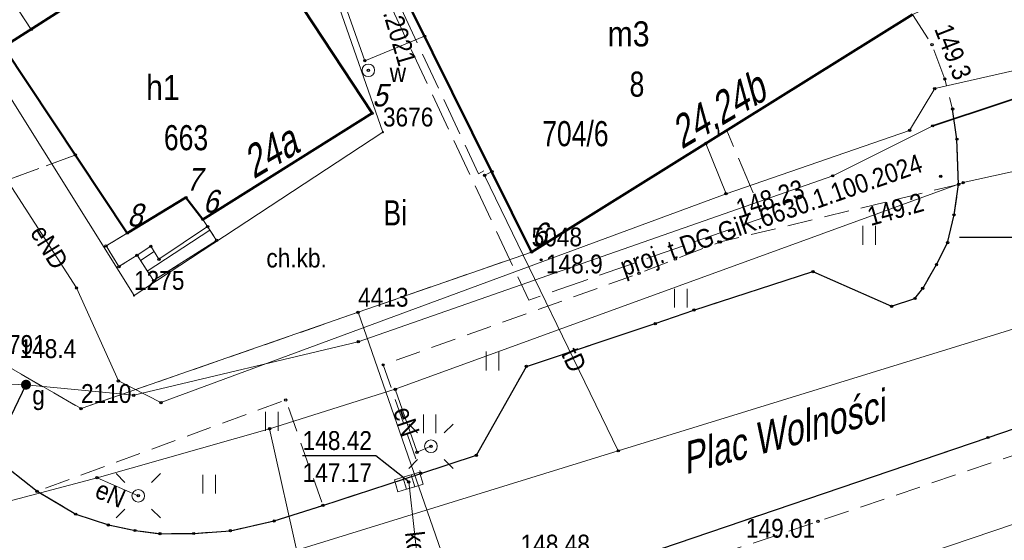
# Model space of a CAD drawing. Header units: metres. Extents: x 5551907 to 5556416, y 5709283 to 5712755.
# Tile 23 of 100: x 5554460 to 5554499, y 5710538 to 5710559. Entities that reach past the tile are written whole.
import ezdxf
from ezdxf.enums import TextEntityAlignment as Align

# ---------------------------------------------------------------- set-up
doc = ezdxf.new("R2010")
doc.units = ezdxf.units.M
for name, pattern in [('1.0_0.5', [1.5, 1, -0.5]), ('1.5_0.5', [2, 1.5, -0.5]), ('219-500', [0])]:
    doc.linetypes.add(name, pattern=pattern)
doc.layers.get('0').update_dxf_attribs({"color": 2, "lineweight": 5})
doc.styles.get("Standard").update_dxf_attribs({"font": 'Working1250', "width": 0.75})

# ---------------------------------------------------------------- blocks, each defined once
blk = doc.blocks.new('PUNKTBUD')
at = {"color": 0}
blk.add_circle((0, 0), 0.045, dxfattribs=at)
blk = doc.blocks.new('203')
at = {"linetype": 'Continuous', "lineweight": 0}
h = blk.add_hatch(color=0, dxfattribs=at)
edge = h.paths.add_edge_path()
edge.add_arc((0, 0), 0.045, 0, 360)
blk = doc.blocks.new('PW01')
at = {"linetype": 'Continuous', "lineweight": 13}
h = blk.add_hatch(color=0, dxfattribs=at)
edge = h.paths.add_edge_path()
edge.add_arc((0, 0), 0.045, 0, 360)
blk = doc.blocks.new('US22')
at = {"color": 0, "linetype": 'Continuous', "lineweight": 13}
blk.add_circle((0, 0), 0.25, dxfattribs=at)
blk = doc.blocks.new('TU04')
at = {"color": 0, "linetype": 'Continuous', "lineweight": 13}
for p, q in [((0, 0), (0, 0.75)), ((0.5, 0), (0.5, 0.75))]:
    blk.add_line(p, q, dxfattribs=at)
blk = doc.blocks.new('SM01')
at = {"color": 0, "linetype": 'Continuous', "lineweight": 13}
for p, q in [((-0.53, 0.531), (-0.883, 0.884)), ((0.531, 0.531), (0.884, 0.884)), ((-0.53, -0.53), (-0.883, -0.883)), ((0.531, -0.53), (0.884, -0.883))]:
    blk.add_line(p, q, dxfattribs=at)
blk.add_circle((0, 0), 0.25, dxfattribs=at)
blk = doc.blocks.new('US05')
at = {"color": 0, "linetype": 'Continuous', "lineweight": 13}
for p, q in [((-0.525, -0.25), (-0.525, 0.25)), ((-0.525, 0.25), (-0.175, 0.25)), ((-0.175, -0.25), (-0.175, 0.25)), ((-0.175, 0.25), (0.175, 0.25)), ((0.175, -0.25), (0.175, 0.25)), ((0.175, 0.25), (0.525, 0.25)), ((0.525, -0.25), (0.525, 0.25)), ((-0.525, -0.25), (-0.175, -0.25)), ((-0.175, -0.25), (0.175, -0.25)), ((0.175, -0.25), (0.525, -0.25))]:
    blk.add_line(p, q, dxfattribs=at)
blk = doc.blocks.new('US25')
at = {"linetype": 'Continuous', "lineweight": 0}
h = blk.add_hatch(color=0, dxfattribs=at)
edge = h.paths.add_edge_path()
edge.add_arc((0, 0), 0.2, 0, 360)
blk = doc.blocks.new('PIKIETAW1891')
at = {"color": 0}
blk.add_circle((0, 0), 0.045, dxfattribs=at)
blk = doc.blocks.new('RAMKA500K')
at = {"color": 0}
blk.add_line((97.5, 50), (102.5, 50), dxfattribs=at)

msp = doc.modelspace()

# ---------------------------------------------------------------- linework, layer by layer
at = {"layer": '218-kontur użytku gruntowego', "color": 3, "linetype": 'CONTINUOUS', "lineweight": 18, "flags": 128}
for points in [[(5554480.47, 5710549.41), (5554474.95, 5710560.55)], [(5554474.95, 5710560.55), (5554480.47, 5710549.41)], [(5554480.47, 5710549.41), (5554495.64, 5710558.86)], [(5554495.64, 5710558.86), (5554480.47, 5710549.41)], [(5554473.56, 5710547.01), (5554480.47, 5710549.41)], [(5554480.47, 5710549.41), (5554473.56, 5710547.01)], [(5554462.53, 5710543.18), (5554473.56, 5710547.01)], [(5554473.56, 5710547.01), (5554462.53, 5710543.18)], [(5554459.12, 5710545.13), (5554462.53, 5710543.18)], [(5554462.53, 5710543.18), (5554459.12, 5710545.13)]]:
    msp.add_lwpolyline(points, dxfattribs=at)
at = {"layer": '219-działka ewidencyjna', "color": 7, "linetype": '219-500', "lineweight": 18, "flags": 128}
for points in [[(5554467.54, 5710574.23), (5554474.55, 5710554.18)], [(5554453.72, 5710565.12), (5554464.64, 5710547.68)], [(5554474.95, 5710560.55), (5554480.47, 5710549.41)], [(5554495.64, 5710558.86), (5554480.47, 5710549.41)], [(5554474.55, 5710554.18), (5554464.64, 5710547.68)], [(5554480.47, 5710549.41), (5554473.56, 5710547.01)], [(5554462.53, 5710543.18), (5554473.56, 5710547.01)], [(5554473.56, 5710547.01), (5554479.74, 5710529.25)], [(5554459.12, 5710545.13), (5554462.53, 5710543.18)]]:
    msp.add_lwpolyline(points, dxfattribs=at)
at = {"layer": '312-budynek ewidencyjny', "color": 7, "linetype": 'CONTINUOUS', "lineweight": 50, "flags": 128}
for points in [[(5554459.45, 5710557.58), (5554469.2, 5710563.79)], [(5554480.47, 5710549.41), (5554474.95, 5710560.55)], [(5554470.99, 5710559.7), (5554474.12, 5710554.93)], [(5554495.64, 5710558.86), (5554480.47, 5710549.41)], [(5554464.37, 5710550.16), (5554459.45, 5710557.58)], [(5554474.12, 5710554.93), (5554467.38, 5710550.71)], [(5554466.71, 5710551.58), (5554464.37, 5710550.16)], [(5554467.38, 5710550.71), (5554466.71, 5710551.58)]]:
    msp.add_lwpolyline(points, dxfattribs=at)
at = {"layer": '352-schody', "color": 7, "linetype": 'CONTINUOUS', "lineweight": 18, "flags": 128}
msp.add_lwpolyline([(5554464.76, 5710549.28), (5554465.31, 5710549.64), (5554465.63, 5710549.12), (5554467.57, 5710550.42), (5554467.93, 5710549.87), (5554465.42, 5710548.27)], close=True, dxfattribs=at)
msp.add_lwpolyline([(5554464.76, 5710549.28), (5554465.31, 5710549.64), (5554465.63, 5710549.12), (5554467.57, 5710550.42), (5554467.93, 5710549.87), (5554465.42, 5710548.27)], close=True, dxfattribs=at)
for points in [[(5554465.17, 5710548.652), (5554467.662, 5710550.28)], [(5554464.897, 5710549.071), (5554465.441, 5710549.427)]]:
    msp.add_lwpolyline(points, dxfattribs=at)
at = {"layer": 'chodnik', "color": 7, "linetype": '1.0_0.5', "lineweight": 18, "flags": 128}
for points in [[(5554467.03, 5710576.39), (5554467.54, 5710574.23), (5554468.85, 5710570.46), (5554472.2, 5710560.9), (5554471.58, 5710560.09), (5554470.99, 5710559.7), (5554474.12, 5710554.93), (5554467.38, 5710550.71), (5554467.93, 5710549.87), (5554465.42, 5710548.27), (5554464.76, 5710549.28), (5554464.04, 5710548.83), (5554463.53, 5710549.65), (5554464.37, 5710550.16), (5554462.31, 5710553.27), (5554455.56, 5710550.8), (5554459.12, 5710545.13), (5554462.53, 5710543.18), (5554473.56, 5710547.01), (5554480.47, 5710549.41), (5554474.95, 5710560.55), (5554471.57, 5710570.9), (5554469.49, 5710578.01)], [(5554460.55, 5710558.27), (5554469.2, 5710563.79), (5554471.58, 5710560.09), (5554472.2, 5710560.9), (5554468.85, 5710570.46), (5554458.41, 5710565.89), (5554460.44, 5710563.11), (5554458.23, 5710561.74)], [(5554428.68, 5710510.32), (5554428.71, 5710509.3), (5554428.85, 5710508.67), (5554429.18, 5710508.02), (5554431.12, 5710505.17), (5554431.32, 5710505.12), (5554431.07, 5710506.29), (5554431.03, 5710507.25), (5554431.24, 5710508.44), (5554431.65, 5710509.37), (5554432.29, 5710510.32), (5554433.29, 5710511.27), (5554434, 5710511.81), (5554444.33, 5710517.21), (5554446.4, 5710513.15), (5554444.44, 5710509.96), (5554443.56, 5710510), (5554443.1, 5710510.82), (5554441.95, 5710510.8), (5554441.42, 5710509.98), (5554440.44, 5710509.96), (5554439.99, 5710509.05), (5554440.34, 5710508.14), (5554439.92, 5710507.26), (5554440.52, 5710506.42), (5554441.51, 5710506.3), (5554441.99, 5710505.52), (5554443.06, 5710505.47), (5554444.6, 5710506.4), (5554445.11, 5710507), (5554446.04, 5710505.19), (5554445.25, 5710505.1), (5554444.66, 5710504.35), (5554443.68, 5710504.28), (5554443.05, 5710503.38), (5554443.6, 5710502.46), (5554443.17, 5710501.64), (5554443.67, 5710500.76), (5554444.68, 5710500.67), (5554445.14, 5710499.85), (5554446.21, 5710499.93), (5554446.83, 5710500.71), (5554447.76, 5710500.74), (5554448.26, 5710501.67), (5554447.82, 5710502.52), (5554448.35, 5710503.32), (5554451.99, 5710503.2), (5554454.86, 5710499.22), (5554457.35, 5710501.07), (5554454.72, 5710504.86), (5554456.51, 5710508.06), (5554456.13, 5710508.89), (5554456.44, 5710509.78), (5554456.55, 5710509.97), (5554465.15, 5710514.6), (5554465.57, 5710513.75), (5554467.51, 5710514.73), (5554466.99, 5710515.66), (5554470.4, 5710517.43), (5554474.47, 5710517.35), (5554476.66, 5710520.72), (5554484.57, 5710525.04), (5554485.07, 5710524.1), (5554486.93, 5710525.13), (5554486.48, 5710526.01), (5554497.58, 5710531.99), (5554498.19, 5710531.86), (5554498.78, 5710531.64), (5554499.18, 5710531.28), (5554502.01, 5710533.41), (5554501.83, 5710533.8), (5554501.84, 5710534.12), (5554502.03, 5710534.42), (5554509.05, 5710539.4), (5554508.94, 5710540.48), (5554508.06, 5710540.87), (5554508.43, 5710541.64), (5554507.85, 5710542.54), (5554506.95, 5710542.6), (5554506.5, 5710543.63), (5554491.87, 5710538.69), (5554484.57, 5710536.26), (5554478.34, 5710534.15), (5554478.09, 5710534.93), (5554474.12, 5710533.41), (5554474.36, 5710532.77), (5554472.05, 5710531.84), (5554446.11, 5710521.62), (5554445.81, 5710522.28), (5554442.07, 5710520.41), (5554442.42, 5710519.81), (5554435.85, 5710516.32), (5554433.79, 5710515.24), (5554429.41, 5710512.9), (5554429.18, 5710512.41), (5554428.8, 5710511.3)]]:
    msp.add_lwpolyline(points, close=True, dxfattribs=at)
at = {"layer": 'inny obiekt trwale związany z budynkiem (powierzchnia)', "color": 7, "linetype": 'CONTINUOUS', "lineweight": 18, "flags": 128}
msp.add_lwpolyline([(5554464.37, 5710550.16), (5554466.71, 5710551.58), (5554467.38, 5710550.71), (5554467.57, 5710550.42), (5554465.63, 5710549.12), (5554465.31, 5710549.64), (5554464.76, 5710549.28), (5554464.04, 5710548.83), (5554463.53, 5710549.65)], close=True, dxfattribs=at)
at = {"layer": 'jezdnia', "color": 7, "linetype": '1.5_0.5', "lineweight": 18, "flags": 128}
for points in [[(5554412.43, 5710514.29), (5554408.24, 5710510.92), (5554418.66, 5710508.44), (5554419.59, 5710509.15), (5554420.38, 5710509.5), (5554421.46, 5710509.6), (5554422.36, 5710509.47), (5554423.16, 5710509.24), (5554423.89, 5710508.85), (5554424.46, 5710508.45), (5554428.69, 5710502.64), (5554439.05, 5710488.34), (5554439.27, 5710487.75), (5554439.32, 5710487.1), (5554439.14, 5710486.55), (5554438.1, 5710485.76), (5554437.65, 5710485.71), (5554436.85, 5710485.85), (5554441.68, 5710479.01), (5554444.19, 5710480.86), (5554442.45, 5710483.36), (5554443.47, 5710484.11), (5554467.28, 5710501.44), (5554488.48, 5710516.77), (5554505.22, 5710528.95), (5554521.64, 5710540.81), (5554534.16, 5710549.88), (5554542.28, 5710555.84), (5554542.73, 5710556.08), (5554548.69, 5710558.31), (5554550.14, 5710558.79), (5554550.8, 5710559.03), (5554551.51, 5710559.12), (5554552.37, 5710559.08), (5554553.78, 5710558.9), (5554554.78, 5710558.61), (5554555.64, 5710558.2), (5554556.75, 5710557.41), (5554557.27, 5710556.62), (5554557.72, 5710555.64), (5554562.19, 5710557.43), (5554562.14, 5710560.52), (5554558, 5710570.33), (5554557.22, 5710570.54), (5554556.66, 5710571.02), (5554556.14, 5710571.5), (5554555.73, 5710572.18), (5554551.34, 5710570.77), (5554551.5, 5710569.95), (5554551.48, 5710569.22), (5554551.26, 5710568.27), (5554550.9, 5710567.4), (5554550.49, 5710566.63), (5554550, 5710565.93), (5554549.32, 5710565.24), (5554547.89, 5710564.5), (5554545.11, 5710563.32), (5554541.28, 5710561.94), (5554534.34, 5710559.41), (5554531.12, 5710560.98), (5554521.77, 5710557.63), (5554514.14, 5710555.67), (5554512.15, 5710552.94), (5554509.31, 5710551.99), (5554508.96, 5710551.99), (5554508.15, 5710552.25), (5554507.64, 5710552.54), (5554506.95, 5710553.08), (5554506.33, 5710553.74), (5554505.62, 5710554.6), (5554504.27, 5710557.08), (5554503.76, 5710559.81), (5554500.07, 5710560.85), (5554495.64, 5710558.86), (5554496.41, 5710557.66), (5554496.92, 5710556.29), (5554497.23, 5710555.1), (5554497.4, 5710553.9), (5554497.47, 5710552.1), (5554497.29, 5710550.89), (5554497.03, 5710549.78), (5554496.59, 5710548.91), (5554496.04, 5710547.96), (5554495.73, 5710547.56), (5554494.8, 5710547.25), (5554491.67, 5710548.63), (5554486.93, 5710547.1), (5554485.39, 5710546.56), (5554480.26, 5710544.86), (5554478.27, 5710541.32), (5554476.06, 5710540.6), (5554472.16, 5710539.33), (5554470.22, 5710538.71), (5554468.48, 5710538.32), (5554467.02, 5710538.21), (5554465.68, 5710538.2), (5554464.68, 5710538.33), (5554463.62, 5710538.55), (5554462.32, 5710538.98), (5554460.78, 5710539.89), (5554459.64, 5710540.79), (5554459.04, 5710541.45), (5554456.35, 5710545.55), (5554450.55, 5710542.97), (5554450.88, 5710541.78), (5554451.08, 5710540.23), (5554451.01, 5710538.73), (5554450.66, 5710537.42), (5554450.07, 5710535.93), (5554449.39, 5710534.73), (5554448.6, 5710533.68), (5554447.4, 5710532.83), (5554442.88, 5710530.78), (5554440.1, 5710529.43), (5554437.5, 5710528.21), (5554433.01, 5710525.89), (5554428.59, 5710523.58), (5554424.16, 5710521.11), (5554422.19, 5710520.04), (5554421.57, 5710519.67), (5554417.2, 5710517.18), (5554414.65, 5710515.66)], [(5554428.71, 5710509.3), (5554428.68, 5710510.32), (5554428.8, 5710511.3), (5554429.18, 5710512.41), (5554429.41, 5710512.9), (5554429.89, 5710513.58), (5554430.34, 5710514.03), (5554432.33, 5710515.38), (5554437.11, 5710517.92), (5554442.07, 5710520.41), (5554445.81, 5710522.28), (5554447.94, 5710523.14), (5554451.04, 5710524.57), (5554456.41, 5710526.65), (5554473.26, 5710533.11), (5554474.12, 5710533.41), (5554478.09, 5710534.93), (5554483.66, 5710536.94), (5554498.64, 5710542.03), (5554516.16, 5710548.01), (5554516.93, 5710548), (5554517.64, 5710547.84), (5554518.12, 5710547.63), (5554518.49, 5710547.33), (5554518.69, 5710546.82), (5554518.62, 5710546.31), (5554518.49, 5710545.68), (5554518.25, 5710545.11), (5554502.01, 5710533.41), (5554499.18, 5710531.28), (5554480.51, 5710517.72), (5554457.35, 5710501.07), (5554454.86, 5710499.22), (5554446.83, 5710493.37), (5554446.13, 5710492.94), (5554445.39, 5710492.65), (5554444.53, 5710492.46), (5554443.54, 5710492.36), (5554442.75, 5710492.37), (5554441.95, 5710492.65), (5554440.44, 5710493.3), (5554439.31, 5710494.14), (5554438.58, 5710494.97), (5554431.32, 5710505.12), (5554431.12, 5710505.17), (5554429.18, 5710508.02), (5554428.85, 5710508.67)]]:
    msp.add_lwpolyline(points, close=True, dxfattribs=at)
at = {"layer": 'krawężnik', "color": 7, "linetype": 'CONTINUOUS', "lineweight": 25, "flags": 128}
for points in [[(5554459.64, 5710540.79), (5554460.78, 5710539.89), (5554462.32, 5710538.98), (5554463.62, 5710538.55), (5554464.68, 5710538.33), (5554465.68, 5710538.2), (5554467.02, 5710538.21), (5554468.48, 5710538.32), (5554470.22, 5710538.71), (5554472.16, 5710539.33), (5554476.06, 5710540.6), (5554478.27, 5710541.32), (5554480.26, 5710544.86), (5554485.39, 5710546.56), (5554486.93, 5710547.1), (5554491.67, 5710548.63), (5554494.8, 5710547.25), (5554495.73, 5710547.56), (5554496.04, 5710547.96), (5554496.59, 5710548.91), (5554497.03, 5710549.78), (5554497.29, 5710550.89), (5554497.47, 5710552.1), (5554497.4, 5710553.9), (5554497.23, 5710555.1)], [(5554431.32, 5710505.12), (5554431.12, 5710505.17), (5554429.18, 5710508.02), (5554428.85, 5710508.67), (5554428.71, 5710509.3), (5554428.68, 5710510.32), (5554428.8, 5710511.3), (5554429.18, 5710512.41), (5554429.41, 5710512.9), (5554429.89, 5710513.58), (5554430.34, 5710514.03), (5554432.33, 5710515.38), (5554437.11, 5710517.92), (5554442.07, 5710520.41), (5554445.81, 5710522.28), (5554447.94, 5710523.14), (5554451.04, 5710524.57), (5554456.41, 5710526.65), (5554473.26, 5710533.11), (5554474.12, 5710533.41), (5554478.09, 5710534.93), (5554483.66, 5710536.94), (5554498.64, 5710542.03), (5554516.16, 5710548.01)]]:
    msp.add_lwpolyline(points, dxfattribs=at)
at = {"layer": 'obudowa ochronna przewodu', "color": 7, "linetype": 'CONTINUOUS', "lineweight": 35, "flags": 128}
msp.add_lwpolyline([(5554504.73, 5710557.18), (5554496.44, 5710554.43)], dxfattribs=at)
at = {"layer": 'przewód elektroenergetyczny podziemny', "color": 1, "linetype": 'CONTINUOUS', "lineweight": 18, "flags": 128}
for points in [[(5554488.21, 5710551.73), (5554495.52, 5710554.25), (5554496.52, 5710555.91), (5554506.2, 5710558.1), (5554534.18, 5710563.19), (5554562.31, 5710574.1)], [(5554470.04, 5710542.38), (5554475.04, 5710543.95), (5554497.65, 5710552.17), (5554504.66, 5710553.71), (5554506.65, 5710553.29), (5554509.98, 5710554), (5554512.88, 5710555.48), (5554519.63, 5710557.54), (5554531.7, 5710561.9), (5554546.5, 5710564.71)], [(5554456.71, 5710556.71), (5554462.35, 5710547.98), (5554464.02, 5710544.28), (5554465.71, 5710543.42), (5554488.21, 5710551.73)], [(5554487.41, 5710553.73), (5554488.21, 5710551.73)], [(5554475.04, 5710543.95), (5554475.91, 5710541.44), (5554476.46, 5710541.68)], [(5554470.04, 5710542.38), (5554463.17, 5710540.43), (5554447.43, 5710536.26)], [(5554472.4, 5710531.81), (5554470.04, 5710542.38)], [(5554463.17, 5710540.43), (5554464.81, 5710539.71)]]:
    msp.add_lwpolyline(points, dxfattribs=at)
at = {"layer": 'przewód gazowy', "color": 40, "linetype": 'CONTINUOUS', "lineweight": 18, "flags": 128}
msp.add_lwpolyline([(5554458.63, 5710544.72), (5554459.19, 5710544.18), (5554460.34, 5710544.13), (5554464.63, 5710543.71), (5554473.57, 5710545.84), (5554492.46, 5710552.44), (5554496.44, 5710554.43), (5554504.73, 5710557.18), (5554535.09, 5710563.07), (5554548.06, 5710567.83)], dxfattribs=at)
at = {"layer": 'przewód kanalizacyjny', "color": 34, "linetype": 'CONTINUOUS', "lineweight": 18, "flags": 128}
msp.add_lwpolyline([(5554475.58, 5710540.26), (5554476.49, 5710532.2)], dxfattribs=at)
at = {"layer": 'przewód telekomunikacyjny podziemny', "color": 30, "linetype": 'CONTINUOUS', "lineweight": 18, "flags": 128}
for points in [[(5554374.01, 5710454.75), (5554369.95, 5710464.56), (5554368.86, 5710465.36), (5554380.31, 5710483.95), (5554389.55, 5710494.24), (5554395.67, 5710499.5), (5554427.9, 5710522.38), (5554455.78, 5710532.81), (5554483.92, 5710541.5), (5554524.38, 5710553.96), (5554539.21, 5710559.79), (5554555.97, 5710566.98), (5554585.2, 5710580.72), (5554598.19, 5710584.52), (5554607.28, 5710586.33), (5554615.01, 5710584.66), (5554643.84, 5710573.06)], [(5554483.92, 5710541.5), (5554478.6, 5710552.46), (5554478.89, 5710552.61)], [(5554463.96, 5710526.5), (5554509.61, 5710541.95), (5554538.34, 5710551.3)]]:
    msp.add_lwpolyline(points, dxfattribs=at)
at = {"layer": 'przewód telekomunikacyjny podziemny - ob. projektowany', "color": 30, "linetype": '1.5_0.5', "lineweight": 18, "flags": 128}
for points in [[(5554466.03, 5710583.31), (5554470.26, 5710574.8), (5554472.07, 5710568.66), (5554474.8, 5710560.11), (5554478.36, 5710552.52), (5554478.8, 5710552.78)], [(5554441.72, 5710554.37), (5554452.25, 5710560.82), (5554452.34, 5710562.04), (5554451.79, 5710563.1), (5554451.61, 5710564.23), (5554452.1, 5710564.78), (5554467.56, 5710574.83), (5554469.46, 5710575.31), (5554470.2, 5710574.13), (5554474.39, 5710560.2), (5554480.36, 5710547.5), (5554489.71, 5710550.78), (5554488.24, 5710554.25)]]:
    msp.add_lwpolyline(points, dxfattribs=at)
at = {"layer": 'przewód wodociągowy', "color": 5, "linetype": 'CONTINUOUS', "lineweight": 18, "flags": 128}
msp.add_lwpolyline([(5554467.7, 5710630.53), (5554450.58, 5710620.23), (5554460.59, 5710600.44), (5554463.45, 5710595.03), (5554464.76, 5710592.33), (5554468.87, 5710584.3), (5554469.19, 5710570.16), (5554473.83, 5710557.02), (5554476.21, 5710558)], dxfattribs=at)
at = {"layer": 'rzedna-Atr2', "color": 7, "flags": 128}
for points in [[(5554460.34, 5710544.13), (5554458.82, 5710540.99), (5554455.94, 5710540.99)], [(5554475.58, 5710540.26), (5554474.27, 5710541.3), (5554471.353, 5710541.3)]]:
    msp.add_lwpolyline(points, dxfattribs=at)
at = {"layer": 'trawnik', "color": 7, "linetype": '1.0_0.5', "lineweight": 18, "flags": 128}
for points in [[(5554467.03, 5710576.39), (5554447.06, 5710563.53), (5554448.33, 5710561.57), (5554455.56, 5710550.8), (5554462.31, 5710553.27), (5554459.45, 5710557.58), (5554460.55, 5710558.27), (5554458.23, 5710561.74), (5554457.91, 5710562.15), (5554456.27, 5710564.89), (5554457.93, 5710565.89), (5554458.41, 5710565.89), (5554468.85, 5710570.46), (5554467.54, 5710574.23)], [(5554497.47, 5710552.1), (5554487.99, 5710549.81), (5554486.19, 5710549.13), (5554484.75, 5710548.56), (5554474.56, 5710544.92), (5554476.06, 5710540.6), (5554478.27, 5710541.32), (5554480.26, 5710544.86), (5554485.39, 5710546.56), (5554486.93, 5710547.1), (5554491.67, 5710548.63), (5554494.8, 5710547.25), (5554495.73, 5710547.56), (5554496.04, 5710547.96), (5554496.59, 5710548.91), (5554497.03, 5710549.78), (5554497.29, 5710550.89)], [(5554460.78, 5710539.89), (5554462.32, 5710538.98), (5554463.62, 5710538.55), (5554464.68, 5710538.33), (5554465.68, 5710538.2), (5554467.02, 5710538.21), (5554468.48, 5710538.32), (5554470.22, 5710538.71), (5554472.16, 5710539.33), (5554470.68, 5710543.52)]]:
    msp.add_lwpolyline(points, close=True, dxfattribs=at)

# ---------------------------------------------------------------- block references
at = {"layer": '203-punkt graniczny', "color": 7, "linetype": 'CONTINUOUS', "lineweight": 18}
for p in [(5554474.55, 5710554.18), (5554480.47, 5710549.41), (5554464.64, 5710547.68), (5554473.56, 5710547.01), (5554462.53, 5710543.18)]:
    msp.add_blockref('203', p, dxfattribs=at)
at = {"layer": 'kratka ściekowa', "color": 34, "linetype": 'CONTINUOUS', "lineweight": 18, "rotation": 16.448}
msp.add_blockref('US05', (5554475.58, 5710540.26), dxfattribs=at)
at = {"layer": 'latarnia', "color": 7, "linetype": 'CONTINUOUS', "lineweight": 18}
for p in [(5554476.46, 5710541.68), (5554464.81, 5710539.71)]:
    msp.add_blockref('SM01', p, dxfattribs=at)
at = {"layer": 'pikieta naturalna', "color": 7, "linetype": 'CONTINUOUS', "lineweight": 13}
for p in [(5554496.76, 5710552.42), (5554480.85, 5710549.1)]:
    msp.add_blockref('PW01', p, dxfattribs=at)
at = {"layer": 'Punkt budynku', "color": 5, "linetype": 'CONTINUOUS', "lineweight": 18}
for p in [(5554474.12, 5710554.93), (5554466.71, 5710551.58), (5554467.38, 5710550.71), (5554464.37, 5710550.16), (5554467.57, 5710550.42), (5554467.93, 5710549.87), (5554463.53, 5710549.65), (5554465.31, 5710549.64), (5554480.47, 5710549.41), (5554464.76, 5710549.28), (5554465.63, 5710549.12), (5554464.04, 5710548.83), (5554465.42, 5710548.27)]:
    msp.add_blockref('PUNKTBUD', p, dxfattribs=at)
at = {"layer": 'Punkt roboczy BDOT GESUT K1', "color": 6, "linetype": 'CONTINUOUS', "lineweight": 18}
for p in [(5554460.55, 5710558.27), (5554460.55, 5710558.27), (5554476.21, 5710558), (5554496.41, 5710557.66), (5554473.83, 5710557.02), (5554473.97, 5710556.64), (5554496.92, 5710556.29), (5554496.52, 5710555.91), (5554474.12, 5710554.93), (5554497.23, 5710555.1), (5554497.23, 5710555.1), (5554495.52, 5710554.25), (5554496.44, 5710554.43), (5554496.44, 5710554.43), (5554487.41, 5710553.73), (5554497.4, 5710553.9), (5554497.4, 5710553.9), (5554462.31, 5710553.27), (5554462.31, 5710553.27), (5554478.89, 5710552.61), (5554478.6, 5710552.46), (5554492.46, 5710552.44), (5554492.46, 5710552.44), (5554496.76, 5710552.42), (5554497.47, 5710552.1), (5554497.47, 5710552.1), (5554497.47, 5710552.1), (5554497.65, 5710552.17), (5554488.21, 5710551.73), (5554488.21, 5710551.73), (5554488.21, 5710551.73), (5554467.38, 5710550.71), (5554497.29, 5710550.89), (5554497.29, 5710550.89), (5554497.29, 5710550.89), (5554464.37, 5710550.16), (5554467.93, 5710549.87), (5554487.99, 5710549.81), (5554497.03, 5710549.78), (5554497.03, 5710549.78), (5554497.03, 5710549.78), (5554463.53, 5710549.65), (5554480.47, 5710549.41), (5554464.76, 5710549.28), (5554480.85, 5710549.1), (5554486.19, 5710549.13), (5554464.04, 5710548.83), (5554491.67, 5710548.63), (5554491.67, 5710548.63), (5554491.67, 5710548.63), (5554496.59, 5710548.91), (5554496.59, 5710548.91), (5554496.59, 5710548.91), (5554465.42, 5710548.27), (5554484.75, 5710548.56), (5554462.35, 5710547.98), (5554496.04, 5710547.96), (5554496.04, 5710547.96), (5554496.04, 5710547.96), (5554495.73, 5710547.56), (5554495.73, 5710547.56), (5554495.73, 5710547.56), (5554473.56, 5710547.01), (5554486.93, 5710547.1), (5554486.93, 5710547.1), (5554486.93, 5710547.1), (5554494.8, 5710547.25), (5554494.8, 5710547.25), (5554494.8, 5710547.25), (5554485.39, 5710546.56), (5554485.39, 5710546.56), (5554485.39, 5710546.56), (5554473.57, 5710545.84), (5554474.56, 5710544.92), (5554480.26, 5710544.86), (5554480.26, 5710544.86), (5554480.26, 5710544.86), (5554464.02, 5710544.28), (5554460.34, 5710544.13), (5554460.34, 5710544.13), (5554475.04, 5710543.95), (5554475.04, 5710543.95), (5554464.63, 5710543.71), (5554470.68, 5710543.52), (5554462.53, 5710543.18), (5554465.71, 5710543.42), (5554470.04, 5710542.38), (5554470.04, 5710542.38), (5554470.04, 5710542.38), (5554498.64, 5710542.03), (5554498.64, 5710542.03), (5554476.46, 5710541.68), (5554476.46, 5710541.68), (5554475.91, 5710541.44), (5554478.27, 5710541.32), (5554478.27, 5710541.32), (5554478.27, 5710541.32), (5554483.92, 5710541.5), (5554483.92, 5710541.5), (5554463.17, 5710540.43), (5554463.17, 5710540.43), (5554476.06, 5710540.6), (5554476.06, 5710540.6), (5554476.06, 5710540.6), (5554475.58, 5710540.26), (5554475.58, 5710540.26), (5554475.58, 5710540.26), (5554460.78, 5710539.89), (5554460.78, 5710539.89), (5554460.78, 5710539.89), (5554464.81, 5710539.71), (5554464.81, 5710539.71), (5554472.16, 5710539.33), (5554472.16, 5710539.33), (5554472.16, 5710539.33), (5554462.32, 5710538.98), (5554462.32, 5710538.98), (5554462.32, 5710538.98), (5554463.62, 5710538.55), (5554463.62, 5710538.55), (5554463.62, 5710538.55), (5554470.22, 5710538.71), (5554470.22, 5710538.71), (5554470.22, 5710538.71), (5554491.87, 5710538.69), (5554464.68, 5710538.33), (5554464.68, 5710538.33), (5554464.68, 5710538.33), (5554465.68, 5710538.2), (5554465.68, 5710538.2), (5554465.68, 5710538.2), (5554467.02, 5710538.21), (5554467.02, 5710538.21), (5554467.02, 5710538.21), (5554468.48, 5710538.32), (5554468.48, 5710538.32), (5554468.48, 5710538.32)]:
    msp.add_blockref('PIKIETAW1891', p, dxfattribs=at)
at = {"layer": 'rzedna', "color": 7, "linetype": 'CONTINUOUS', "lineweight": 18}
for p in [(5554492.46, 5710552.44), (5554475.58, 5710540.26)]:
    msp.add_blockref('PW01', p, dxfattribs=at)
at = {"layer": 'rzedna', "color": 40, "linetype": 'CONTINUOUS', "lineweight": 18}
msp.add_blockref('PW01', (5554460.34, 5710544.13), dxfattribs=at)
at = {"layer": 'trawnik', "color": 7, "linetype": 'CONTINUOUS', "lineweight": 18}
for p in [(5554493.659, 5710549.699), (5554486.159, 5710547.199), (5554478.659, 5710544.699), (5554469.879, 5710542.299), (5554476.159, 5710542.199), (5554467.379, 5710539.799)]:
    msp.add_blockref('TU04', p, dxfattribs=at)
at = {"layer": 'Wstawianie ramki sekcyjnej z opisem', "color": 7, "linetype": 'CONTINUOUS', "lineweight": 13}
msp.add_blockref('RAMKA500K', (5554400, 5710500), dxfattribs=at)
msp.add_blockref('RAMKA500K', (5554400, 5710500), dxfattribs=at)
msp.add_blockref('RAMKA500K', (5554400, 5710500), dxfattribs=at)
msp.add_blockref('RAMKA500K', (5554400, 5710500), dxfattribs=at)
at = {"layer": 'właz do komory lub kanału - okrągły', "color": 7, "linetype": 'CONTINUOUS', "lineweight": 18}
msp.add_blockref('US22', (5554473.97, 5710556.64), dxfattribs=at)
at = {"layer": 'zasuwa lub zawór', "color": 40, "linetype": 'CONTINUOUS', "lineweight": 18}
msp.add_blockref('US25', (5554460.34, 5710544.13), dxfattribs=at)

# ---------------------------------------------------------------- texts
at = {"layer": '203-punkt graniczny-Atr103', "color": 7, "width": 0.9}
for s, p in [('3676', (5554474.55, 5710554.18)), ('3676', (5554474.55, 5710554.18)), ('5048', (5554480.47, 5710549.41)), ('5048', (5554480.47, 5710549.41)), ('1275', (5554464.64, 5710547.68)), ('1275', (5554464.64, 5710547.68)), ('4413', (5554473.56, 5710547.01)), ('4413', (5554473.56, 5710547.01)), ('3791', (5554459.12, 5710545.13)), ('3791', (5554459.12, 5710545.13)), ('2110', (5554462.53, 5710543.18)), ('2110', (5554462.53, 5710543.18))]:
    msp.add_text(s, height=0.75, dxfattribs=at).set_placement(p, align=Align.BOTTOM_LEFT)
at = {"layer": '210-oznaczenie konturu użytku gruntowego', "color": 3, "linetype": 'CONTINUOUS', "lineweight": 18, "width": 0.79}
msp.add_text('Bi', height=1, dxfattribs=at).set_placement((5554474.57, 5710550.47))
at = {"layer": '211-numer działki ewidencyjnej', "color": 7, "linetype": 'CONTINUOUS', "lineweight": 18, "width": 0.79}
msp.add_text('704/6', height=1, dxfattribs=at).set_placement((5554480.89, 5710553.62))
at = {"layer": '238-Punkt adresowy budynku', "color": 7, "linetype": 'CONTINUOUS', "lineweight": 25, "oblique": 15, "width": 0.79}
for s, rotation, p in [('24,24b', 30.607, (5554488.18, 5710554.51)), ('24a', 30.728, (5554470.35, 5710552.86))]:
    msp.add_text(s, height=1.25, rotation=rotation, dxfattribs=at).set_placement(p, align=Align.CENTER)
at = {"layer": '312-oznaczenie budynku ewidencyjnego', "color": 7, "linetype": 'CONTINUOUS', "lineweight": 18, "width": 0.79}
for s, p in [('8', (5554484.37, 5710556.59)), ('663', (5554465.83, 5710554.46))]:
    msp.add_text(s, height=1, dxfattribs=at).set_placement(p, align=Align.TOP_LEFT)
at = {"layer": '312-oznaczenie budynku ewidencyjnego-Atr117', "color": 7, "width": 0.9}
for s, p in [('m3', (5554484.33, 5710558.09)), ('h1', (5554465.79, 5710555.96))]:
    msp.add_text(s, height=1, dxfattribs=at).set_placement(p, align=Align.MIDDLE_CENTER)
at = {"layer": '994-Nazwa ulicy', "color": 7, "linetype": 'CONTINUOUS', "lineweight": 25, "oblique": 15, "width": 0.79}
msp.add_text('Plac Wolności', height=1.25, rotation=14.983, dxfattribs=at).set_placement((5554486.44, 5710541.16), align=Align.MIDDLE_LEFT)
at = {"layer": 'chodnik-Atr17', "color": 7, "width": 0.9}
msp.add_text('ch.kb.', height=0.75, dxfattribs=at).set_placement((5554469.91, 5710549.17), align=Align.MIDDLE_LEFT)
at = {"layer": 'pikieta naturalna-Atr2', "color": 7, "width": 0.9}
for s, rotation, p in [('149.3', 291.425, (5554496.49, 5710558.29)), ('149.2', 15.901, (5554493.97, 5710550.44))]:
    msp.add_text(s, height=0.75, rotation=rotation, dxfattribs=at).set_placement(p)
for s, p in [('148.9', (5554481.04, 5710548.56)), ('148.4', (5554460.08, 5710545.19))]:
    msp.add_text(s, height=0.75, dxfattribs=at).set_placement(p)
at = {"layer": 'przewód elektroenergetyczny podziemny-Atr1', "color": 1, "width": 0.9}
for s, rotation, p in [('eND', 301.549, (5554460.8, 5710550.38)), ('eN', 289.117, (5554475.3, 5710543.21))]:
    msp.add_text(s, height=0.75, rotation=rotation, dxfattribs=at).set_placement(p, align=Align.MIDDLE_LEFT)
msp.add_text('eN', height=0.75, rotation=336.297, dxfattribs=at).set_placement((5554463.33, 5710540.36), align=Align.TOP_LEFT)
at = {"layer": 'przewód kanalizacyjny-Atr1', "color": 34, "width": 0.9}
msp.add_text('kd160', height=0.75, rotation=276.441, dxfattribs=at).set_placement((5554475.8, 5710538.29), align=Align.MIDDLE_LEFT)
at = {"layer": 'przewód telekomunikacyjny podziemny - ob. projektowany-Atr1', "color": 30, "width": 0.9}
for s, rotation, p in [('proj. t DG.GiK.6630.1.209.2021', 286.424, (5554471.97, 5710568.99)), ('proj. t DG.GiK.6630.1.100.2024', 19.33, (5554484.04, 5710548.79))]:
    msp.add_text(s, height=0.75, rotation=rotation, dxfattribs=at).set_placement(p, align=Align.MIDDLE_LEFT)
at = {"layer": 'przewód telekomunikacyjny podziemny-Atr1', "color": 30, "width": 0.9}
msp.add_text('tD', height=0.75, rotation=294.587, dxfattribs=at).set_placement((5554481.97, 5710545.53), align=Align.MIDDLE_LEFT)
at = {"layer": 'Punkt budynku-Atr104', "color": 5, "oblique": 15, "width": 0.9}
for s, p in [('5', (5554474.12, 5710554.93)), ('7', (5554466.71, 5710551.58)), ('6', (5554467.38, 5710550.71)), ('8', (5554464.37, 5710550.16)), ('6', (5554480.47, 5710549.41))]:
    msp.add_text(s, height=0.9, dxfattribs=at).set_placement(p, align=Align.BOTTOM_LEFT)
at = {"layer": 'rzedna-Atr2', "color": 7, "width": 0.9}
msp.add_text('148.23', height=0.75, rotation=17.928, dxfattribs=at).set_placement((5554488.65, 5710551.11), align=Align.MIDDLE_LEFT)
for s, p in [('148.42', (5554471.353, 5710541.308)), ('149.01', (5554489, 5710537.817)), ('148.48', (5554480.03, 5710537.188))]:
    msp.add_text(s, height=0.75, dxfattribs=at).set_placement(p, align=Align.BOTTOM_LEFT)
at = {"layer": 'rzedna-Atr3', "color": 7, "width": 0.9}
msp.add_text('147.17', height=0.75, dxfattribs=at).set_placement((5554471.353, 5710540.032), align=Align.BOTTOM_LEFT)
at = {"layer": 'właz do komory lub kanału - okrągły-Atr17', "color": 7, "width": 0.9}
msp.add_text('w', height=0.75, dxfattribs=at).set_placement((5554474.82, 5710556.17))
at = {"layer": 'zasuwa lub zawór-Atr17', "color": 40, "width": 0.9}
msp.add_text('g', height=0.75, dxfattribs=at).set_placement((5554460.59, 5710543.34))

doc.saveas('drawing.dxf')
